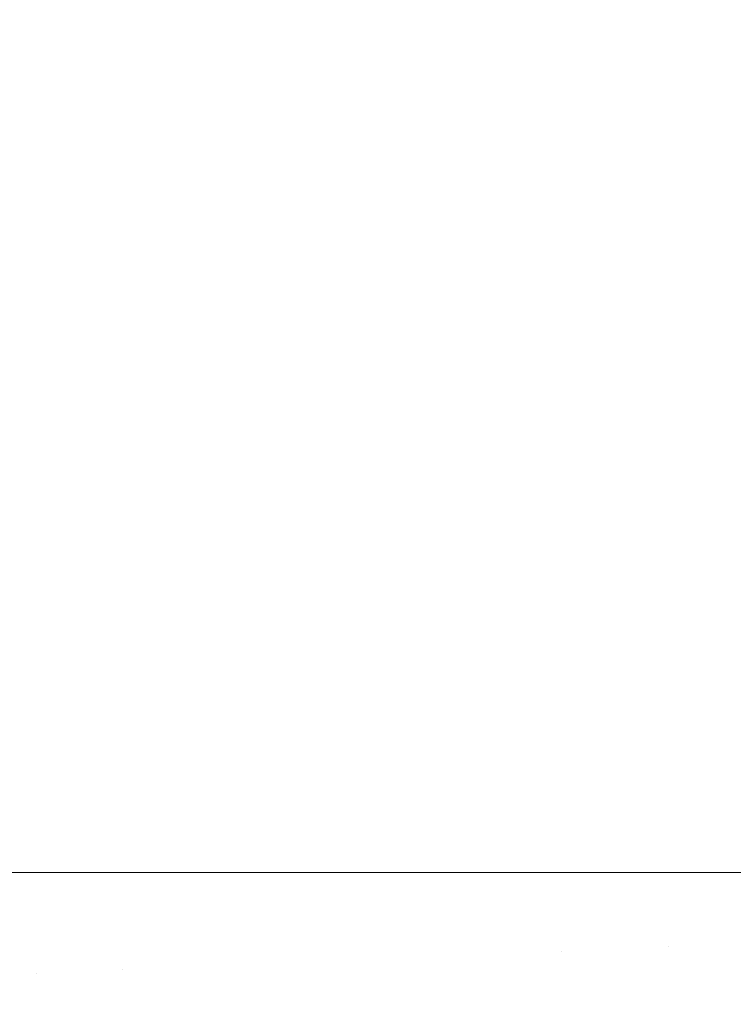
# Model space of a CAD drawing. Header units: centimetres. Extents: x -26 to 27.3, y 37.2 to 39.
# Tile 12 of 256: x -25.9367 to -25.9137, y 37.2959 to 37.3276. Entities that reach past the tile are written whole.
import ezdxf

# ---------------------------------------------------------------- set-up
doc = ezdxf.new("R2010")
doc.units = ezdxf.units.CM
doc.header["$LTSCALE"] = 2.54
doc.layers.add('Lucido design-1', color=7, linetype='Continuous')

# ---------------------------------------------------------------- blocks, each defined once
blk = doc.blocks.new('Gruppo-6-1')
at = {"color": 7, "linetype": 'Continuous', "lineweight": 9}
for points, invisible_edges in [([(-25.938668, 37.300112, -350.044062), (-25.938668, 38.900112, -350.044062), (-25.936093, 38.900112, -350.047236), (-25.936093, 37.300112, -350.047236)], 5), ([(-25.938668, 37.300112, -374.010825), (-25.938668, 38.900112, -374.010825), (-25.936093, 38.900112, -374.013999), (-25.936093, 37.300112, -374.013999)], 5), ([(-25.936252, 38.900112, -349.318286), (-25.938662, 38.900112, -349.321276), (-25.938662, 37.300112, -349.321276), (-25.936252, 37.300112, -349.318286)], 10), ([(-25.936252, 38.900112, -373.285049), (-25.938662, 38.900112, -373.288039), (-25.938662, 37.300112, -373.288039), (-25.936252, 37.300112, -373.285049)], 10), ([(-25.936252, 37.300112, -349.318286), (-25.936089, 37.300112, -349.3181), (-25.936089, 38.900112, -349.3181), (-25.936252, 38.900112, -349.318286)], 10), ([(-25.936252, 37.300112, -373.285049), (-25.936089, 37.300112, -373.284863), (-25.936089, 38.900112, -373.284863), (-25.936252, 38.900112, -373.285049)], 10), ([(-25.936093, 37.300112, -350.047236), (-25.936093, 38.900112, -350.047236), (-25.933394, 38.900112, -350.0503), (-25.933394, 37.300112, -350.0503)], 5), ([(-25.936093, 37.300112, -374.013999), (-25.936093, 38.900112, -374.013999), (-25.933394, 38.900112, -374.017063), (-25.933394, 37.300112, -374.017063)], 5), ([(-25.933473, 38.900112, -349.31512), (-25.936089, 38.900112, -349.3181), (-25.936089, 37.300112, -349.3181), (-25.933473, 37.300112, -349.31512)], 10), ([(-25.933473, 38.900112, -373.281883), (-25.936089, 38.900112, -373.284863), (-25.936089, 37.300112, -373.284863), (-25.933473, 37.300112, -373.281883)], 10), ([(-25.933473, 37.300112, -349.31512), (-25.933392, 37.300112, -349.315035), (-25.933392, 38.900112, -349.315035), (-25.933473, 38.900112, -349.31512)], 10), ([(-25.933473, 37.300112, -373.281883), (-25.933392, 37.300112, -373.281798), (-25.933392, 38.900112, -373.281798), (-25.933473, 38.900112, -373.281883)], 10), ([(-25.933394, 37.300112, -350.0503), (-25.933394, 38.900112, -350.0503), (-25.930574, 38.900112, -350.053248), (-25.930574, 37.300112, -350.053248)], 5), ([(-25.933394, 37.300112, -374.017063), (-25.933394, 38.900112, -374.017063), (-25.930574, 38.900112, -374.020011), (-25.930574, 37.300112, -374.020011)], 5), ([(-25.933392, 38.900112, -349.315035), (-25.933392, 37.300112, -349.315035), (-25.930574, 37.300112, -349.312086), (-25.930574, 38.900112, -349.312086)], 5), ([(-25.933392, 38.900112, -373.281798), (-25.933392, 37.300112, -373.281798), (-25.930574, 37.300112, -373.278849), (-25.930574, 38.900112, -373.278849)], 5), ([(-25.930559, 38.900112, -349.31207), (-25.930574, 38.900112, -349.312086), (-25.930574, 37.300112, -349.312086), (-25.930559, 37.300112, -349.31207)], 10), ([(-25.930574, 37.300112, -350.053248), (-25.930574, 38.900112, -350.053248), (-25.927639, 38.900112, -350.056075), (-25.927639, 37.300112, -350.056075)], 5), ([(-25.930559, 38.900112, -373.278834), (-25.930574, 38.900112, -373.278849), (-25.930574, 37.300112, -373.278849), (-25.930559, 37.300112, -373.278834)], 10), ([(-25.930574, 37.300112, -374.020011), (-25.930574, 38.900112, -374.020011), (-25.927639, 38.900112, -374.022839), (-25.927639, 37.300112, -374.022839)], 5), ([(-25.930559, 37.300112, -349.31207), (-25.927637, 37.300112, -349.30926), (-25.927637, 38.900112, -349.30926), (-25.930559, 38.900112, -349.31207)], 10), ([(-25.930559, 37.300112, -373.278834), (-25.927637, 37.300112, -373.276023), (-25.927637, 38.900112, -373.276023), (-25.930559, 38.900112, -373.278834)], 10), ([(-25.927639, 37.300112, -350.056075), (-25.927639, 38.900112, -350.056075), (-25.924595, 38.900112, -350.058779), (-25.924595, 37.300112, -350.058779)], 5), ([(-25.927639, 37.300112, -374.022839), (-25.927639, 38.900112, -374.022839), (-25.924595, 38.900112, -374.025542), (-25.924595, 37.300112, -374.025542)], 5), ([(-25.927515, 38.900112, -349.309144), (-25.927637, 38.900112, -349.30926), (-25.927637, 37.300112, -349.30926), (-25.927515, 37.300112, -349.309144)], 10), ([(-25.927515, 38.900112, -373.275907), (-25.927637, 38.900112, -373.276023), (-25.927637, 37.300112, -373.276023), (-25.927515, 37.300112, -373.275907)], 10), ([(-25.927515, 37.300112, -349.309144), (-25.92459, 37.300112, -349.306559), (-25.92459, 38.900112, -349.306559), (-25.927515, 38.900112, -349.309144)], 10), ([(-25.927515, 37.300112, -373.275907), (-25.92459, 37.300112, -373.273322), (-25.92459, 38.900112, -373.273322), (-25.927515, 38.900112, -373.275907)], 10), ([(-25.924595, 37.300112, -350.058779), (-25.924595, 38.900112, -350.058779), (-25.921446, 38.900112, -350.061354), (-25.921446, 37.300112, -350.061354)], 5), ([(-25.924595, 37.300112, -374.025542), (-25.924595, 38.900112, -374.025542), (-25.921446, 38.900112, -374.028117), (-25.921446, 37.300112, -374.028117)], 5), ([(-25.924348, 38.900112, -349.306345), (-25.92459, 38.900112, -349.306559), (-25.92459, 37.300112, -349.306559), (-25.924348, 37.300112, -349.306345)], 10), ([(-25.924348, 38.900112, -373.273108), (-25.92459, 38.900112, -373.273322), (-25.92459, 37.300112, -373.273322), (-25.924348, 37.300112, -373.273108)], 10), ([(-25.924348, 37.300112, -349.306345), (-25.92144, 37.300112, -349.303987), (-25.92144, 38.900112, -349.303987), (-25.924348, 38.900112, -349.306345)], 10), ([(-25.924348, 37.300112, -373.273108), (-25.92144, 37.300112, -373.27075), (-25.92144, 38.900112, -373.27075), (-25.924348, 38.900112, -373.273108)], 10), ([(-25.921446, 37.300112, -350.061354), (-25.921446, 38.900112, -350.061354), (-25.918149, 38.900112, -350.063831), (-25.918149, 37.300112, -350.063831)], 5), ([(-25.921446, 37.300112, -374.028117), (-25.921446, 38.900112, -374.028117), (-25.918149, 38.900112, -374.030594), (-25.918149, 37.300112, -374.030594)], 5), ([(-25.921079, 38.900112, -349.303693), (-25.92144, 38.900112, -349.303987), (-25.92144, 37.300112, -349.303987), (-25.921079, 37.300112, -349.303693)], 10), ([(-25.921079, 38.900112, -373.270457), (-25.92144, 38.900112, -373.27075), (-25.92144, 37.300112, -373.27075), (-25.921079, 37.300112, -373.270457)], 10), ([(-25.919284, 38.900112, -349.302331), (-25.921079, 38.900112, -349.303693), (-25.921079, 37.300112, -349.303693), (-25.919284, 37.300112, -349.302331)], 10), ([(-25.919284, 38.900112, -373.269094), (-25.921079, 38.900112, -373.270457), (-25.921079, 37.300112, -373.270457), (-25.919284, 37.300112, -373.269094)], 10), ([(-25.919284, 37.300112, -349.302331), (-25.918138, 37.300112, -349.301519), (-25.918138, 38.900112, -349.301519), (-25.919284, 38.900112, -349.302331)], 10), ([(-25.919284, 37.300112, -373.269094), (-25.918138, 37.300112, -373.268282), (-25.918138, 38.900112, -373.268282), (-25.919284, 38.900112, -373.269094)], 10), ([(-25.918149, 37.300112, -350.063831), (-25.918149, 38.900112, -350.063831), (-25.914808, 38.900112, -350.066134), (-25.914808, 37.300112, -350.066134)], 5), ([(-25.918149, 37.300112, -374.030594), (-25.918149, 38.900112, -374.030594), (-25.914808, 38.900112, -374.032898), (-25.914808, 37.300112, -374.032898)], 5), ([(-25.915826, 38.900112, -349.29988), (-25.918138, 38.900112, -349.301519), (-25.918138, 37.300112, -349.301519), (-25.915826, 37.300112, -349.29988)], 10), ([(-25.915826, 38.900112, -373.266643), (-25.918138, 38.900112, -373.268282), (-25.918138, 37.300112, -373.268282), (-25.915826, 37.300112, -373.266643)], 10), ([(-25.915826, 37.300112, -349.29988), (-25.914797, 37.300112, -349.299214), (-25.914797, 38.900112, -349.299214), (-25.915826, 38.900112, -349.29988)], 10), ([(-25.915826, 37.300112, -373.266643), (-25.914797, 37.300112, -373.265977), (-25.914797, 38.900112, -373.265977), (-25.915826, 38.900112, -373.266643)], 10), ([(-25.914808, 37.300112, -350.066134), (-25.914808, 38.900112, -350.066134), (-25.911378, 38.900112, -350.068299), (-25.911378, 37.300112, -350.068299)], 5), ([(-25.914808, 37.300112, -374.032898), (-25.914808, 38.900112, -374.032898), (-25.911378, 38.900112, -374.035062), (-25.911378, 37.300112, -374.035062)], 5), ([(-25.912262, 38.900112, -349.297574), (-25.914797, 38.900112, -349.299214), (-25.914797, 37.300112, -349.299214), (-25.912262, 37.300112, -349.297574)], 10), ([(-25.912262, 38.900112, -373.264337), (-25.914797, 38.900112, -373.265977), (-25.914797, 37.300112, -373.265977), (-25.912262, 37.300112, -373.264337)], 10), ([(-25.938822, 37.296752, -349.321563), (-25.936183, 37.296864, -349.318286), (-25.936252, 37.300112, -349.318286), (-25.938662, 37.300112, -349.321276)], 11), ([(-25.938822, 37.296752, -373.288326), (-25.936183, 37.296864, -373.285049), (-25.936252, 37.300112, -373.285049), (-25.938662, 37.300112, -373.288039)], 11), ([(-25.938597, 37.296762, -350.044062), (-25.938668, 37.300112, -350.044062), (-25.936093, 37.300112, -350.047236), (-25.936024, 37.296871, -350.047236)], 13), ([(-25.938597, 37.296762, -374.010825), (-25.938668, 37.300112, -374.010825), (-25.936093, 37.300112, -374.013999), (-25.936024, 37.296871, -374.013999)], 13), ([(-25.936089, 37.300112, -349.3181), (-25.936252, 37.300112, -349.318286), (-25.936183, 37.296864, -349.318286)], 10), ([(-25.936089, 37.300112, -373.284863), (-25.936252, 37.300112, -373.285049), (-25.936183, 37.296864, -373.285049)], 10), ([(-25.936183, 37.296864, -349.318286), (-25.933406, 37.296982, -349.31512), (-25.933473, 37.300112, -349.31512), (-25.936089, 37.300112, -349.3181)], 11), ([(-25.936183, 37.296864, -373.285049), (-25.933406, 37.296982, -373.281883), (-25.933473, 37.300112, -373.281883), (-25.936089, 37.300112, -373.284863)], 11), ([(-25.936024, 37.296871, -350.047236), (-25.936093, 37.300112, -350.047236), (-25.933394, 37.300112, -350.0503), (-25.933327, 37.296986, -350.0503)], 13), ([(-25.936024, 37.296871, -374.013999), (-25.936093, 37.300112, -374.013999), (-25.933394, 37.300112, -374.017063), (-25.933327, 37.296986, -374.017063)], 13), ([(-25.933392, 37.300112, -349.315035), (-25.933473, 37.300112, -349.31512), (-25.933406, 37.296982, -349.31512)], 10), ([(-25.933392, 37.300112, -373.281798), (-25.933473, 37.300112, -373.281883), (-25.933406, 37.296982, -373.281883)], 10), ([(-25.930574, 37.300112, -349.312086), (-25.933392, 37.300112, -349.315035), (-25.933406, 37.296982, -349.31512), (-25.930495, 37.297106, -349.31207)], 14), ([(-25.930574, 37.300112, -373.278849), (-25.933392, 37.300112, -373.281798), (-25.933406, 37.296982, -373.281883), (-25.930495, 37.297106, -373.278833)], 14), ([(-25.933327, 37.296986, -350.0503), (-25.933394, 37.300112, -350.0503), (-25.930574, 37.300112, -350.053248), (-25.93051, 37.297105, -350.053248)], 13), ([(-25.933327, 37.296986, -374.017063), (-25.933394, 37.300112, -374.017063), (-25.930574, 37.300112, -374.020011), (-25.93051, 37.297105, -374.020011)], 13), ([(-25.930495, 37.297106, -349.31207), (-25.930559, 37.300112, -349.31207), (-25.930574, 37.300112, -349.312086)], 9), ([(-25.93051, 37.297105, -350.053248), (-25.930574, 37.300112, -350.053248), (-25.927639, 37.300112, -350.056075), (-25.927578, 37.29723, -350.056075)], 13), ([(-25.930495, 37.297106, -373.278833), (-25.930559, 37.300112, -373.278833), (-25.930574, 37.300112, -373.278849)], 9), ([(-25.93051, 37.297105, -374.020011), (-25.930574, 37.300112, -374.020011), (-25.927639, 37.300112, -374.022839), (-25.927578, 37.29723, -374.022839)], 13), ([(-25.927637, 37.300112, -349.30926), (-25.930559, 37.300112, -349.31207), (-25.930495, 37.297106, -349.31207), (-25.927454, 37.297235, -349.309144)], 14), ([(-25.927637, 37.300112, -373.276023), (-25.930559, 37.300112, -373.278833), (-25.930495, 37.297106, -373.278833), (-25.927454, 37.297235, -373.275907)], 14), ([(-25.927578, 37.29723, -350.056075), (-25.927639, 37.300112, -350.056075), (-25.924595, 37.300112, -350.058779), (-25.924536, 37.297359, -350.058779)], 13), ([(-25.927578, 37.29723, -374.022839), (-25.927639, 37.300112, -374.022839), (-25.924595, 37.300112, -374.025542), (-25.924536, 37.297359, -374.025542)], 13), ([(-25.927454, 37.297235, -349.309144), (-25.927515, 37.300112, -349.309144), (-25.927637, 37.300112, -349.30926)], 9), ([(-25.927454, 37.297235, -373.275907), (-25.927515, 37.300112, -373.275907), (-25.927637, 37.300112, -373.276023)], 9), ([(-25.92459, 37.300112, -349.306559), (-25.927515, 37.300112, -349.309144), (-25.927454, 37.297235, -349.309144), (-25.92429, 37.29737, -349.306345)], 14), ([(-25.92459, 37.300112, -373.273322), (-25.927515, 37.300112, -373.275907), (-25.927454, 37.297235, -373.275907), (-25.92429, 37.29737, -373.273108)], 14), ([(-25.924536, 37.297359, -350.058779), (-25.924595, 37.300112, -350.058779), (-25.921446, 37.300112, -350.061354), (-25.92139, 37.297493, -350.061354)], 13), ([(-25.924536, 37.297359, -374.025542), (-25.924595, 37.300112, -374.025542), (-25.921446, 37.300112, -374.028117), (-25.92139, 37.297493, -374.028117)], 13), ([(-25.92429, 37.29737, -349.306345), (-25.924348, 37.300112, -349.306345), (-25.92459, 37.300112, -349.306559)], 9), ([(-25.92429, 37.29737, -373.273108), (-25.924348, 37.300112, -373.273108), (-25.92459, 37.300112, -373.273322)], 9), ([(-25.92144, 37.300112, -349.303987), (-25.924348, 37.300112, -349.306345), (-25.92429, 37.29737, -349.306345), (-25.921024, 37.297508, -349.303693)], 14), ([(-25.92144, 37.300112, -373.27075), (-25.924348, 37.300112, -373.273108), (-25.92429, 37.29737, -373.273108), (-25.921024, 37.297508, -373.270457)], 14), ([(-25.92139, 37.297493, -350.061354), (-25.921446, 37.300112, -350.061354), (-25.918149, 37.300112, -350.063831), (-25.918097, 37.297633, -350.063831)], 13), ([(-25.92139, 37.297493, -374.028117), (-25.921446, 37.300112, -374.028117), (-25.918149, 37.300112, -374.030594), (-25.918097, 37.297633, -374.030594)], 13), ([(-25.921024, 37.297508, -349.303693), (-25.921079, 37.300112, -349.303693), (-25.92144, 37.300112, -349.303987)], 9), ([(-25.921024, 37.297508, -373.270457), (-25.921079, 37.300112, -373.270457), (-25.92144, 37.300112, -373.27075)], 9), ([(-25.91923, 37.297585, -349.302331), (-25.919284, 37.300112, -349.302331), (-25.921079, 37.300112, -349.303693), (-25.921024, 37.297508, -349.303693)], 13), ([(-25.91923, 37.297585, -373.269094), (-25.919284, 37.300112, -373.269094), (-25.921079, 37.300112, -373.270457), (-25.921024, 37.297508, -373.270457)], 13), ([(-25.918138, 37.300112, -349.301519), (-25.919284, 37.300112, -349.302331), (-25.91923, 37.297585, -349.302331)], 10), ([(-25.918138, 37.300112, -373.268282), (-25.919284, 37.300112, -373.269094), (-25.91923, 37.297585, -373.269094)], 10), ([(-25.91923, 37.297585, -349.302331), (-25.915775, 37.297731, -349.29988), (-25.915826, 37.300112, -349.29988), (-25.918138, 37.300112, -349.301519)], 11), ([(-25.91923, 37.297585, -373.269094), (-25.915775, 37.297731, -373.266643), (-25.915826, 37.300112, -373.266643), (-25.918138, 37.300112, -373.268282)], 11), ([(-25.918097, 37.297633, -350.063831), (-25.918149, 37.300112, -350.063831), (-25.914808, 37.300112, -350.066134), (-25.914758, 37.297775, -350.066134)], 13), ([(-25.918097, 37.297633, -374.030594), (-25.918149, 37.300112, -374.030594), (-25.914808, 37.300112, -374.032898), (-25.914758, 37.297775, -374.032898)], 13), ([(-25.914797, 37.300112, -349.299214), (-25.915826, 37.300112, -349.29988), (-25.915775, 37.297731, -349.29988)], 10), ([(-25.914797, 37.300112, -373.265977), (-25.915826, 37.300112, -373.266643), (-25.915775, 37.297731, -373.266643)], 10), ([(-25.915775, 37.297731, -349.29988), (-25.912215, 37.297883, -349.297574), (-25.912262, 37.300112, -349.297574), (-25.914797, 37.300112, -349.299214)], 11), ([(-25.915775, 37.297731, -373.266643), (-25.912215, 37.297883, -373.264337), (-25.912262, 37.300112, -373.264337), (-25.914797, 37.300112, -373.265977)], 11), ([(-25.914758, 37.297775, -350.066134), (-25.914808, 37.300112, -350.066134), (-25.911378, 37.300112, -350.068299), (-25.911332, 37.29792, -350.068299)], 13), ([(-25.914758, 37.297775, -374.032898), (-25.914808, 37.300112, -374.032898), (-25.911378, 37.300112, -374.035062), (-25.911332, 37.29792, -374.035062)], 13), ([(-25.912073, 37.295657, -349.297574), (-25.912215, 37.297883, -349.297574), (-25.915775, 37.297731, -349.29988), (-25.915624, 37.295355, -349.29988)], 15), ([(-25.912073, 37.295657, -373.264337), (-25.912215, 37.297883, -373.264337), (-25.915775, 37.297731, -373.266643), (-25.915624, 37.295355, -373.266643)], 15), ([(-25.914609, 37.295441, -350.066134), (-25.914758, 37.297775, -350.066134), (-25.911332, 37.29792, -350.068299), (-25.911192, 37.295732, -350.068299)], 15), ([(-25.914609, 37.295441, -374.032898), (-25.914758, 37.297775, -374.032898), (-25.911332, 37.29792, -374.035062), (-25.911192, 37.295732, -374.035062)], 15), ([(-25.921223, 37.294878, -350.061354), (-25.92139, 37.297493, -350.061354), (-25.918097, 37.297633, -350.063831), (-25.917939, 37.295158, -350.063831)], 15), ([(-25.921223, 37.294878, -374.028117), (-25.92139, 37.297493, -374.028117), (-25.918097, 37.297633, -374.030594), (-25.917939, 37.295158, -374.030594)], 15), ([(-25.919069, 37.295062, -349.302331), (-25.91923, 37.297585, -349.302331), (-25.921024, 37.297508, -349.303693), (-25.920858, 37.29491, -349.303693)], 15), ([(-25.919069, 37.295062, -373.269094), (-25.91923, 37.297585, -373.269094), (-25.921024, 37.297508, -373.270457), (-25.920858, 37.29491, -373.270457)], 15), ([(-25.915624, 37.295355, -349.29988), (-25.915775, 37.297731, -349.29988), (-25.91923, 37.297585, -349.302331), (-25.919069, 37.295062, -349.302331)], 15), ([(-25.915624, 37.295355, -373.266643), (-25.915775, 37.297731, -373.266643), (-25.91923, 37.297585, -373.269094), (-25.919069, 37.295062, -373.269094)], 15), ([(-25.917939, 37.295158, -350.063831), (-25.918097, 37.297633, -350.063831), (-25.914758, 37.297775, -350.066134), (-25.914609, 37.295441, -350.066134)], 15), ([(-25.917939, 37.295158, -374.030594), (-25.918097, 37.297633, -374.030594), (-25.914758, 37.297775, -374.032898), (-25.914609, 37.295441, -374.032898)], 15), ([(-25.927271, 37.294364, -349.309144), (-25.927454, 37.297235, -349.309144), (-25.930495, 37.297106, -349.31207), (-25.930304, 37.294106, -349.31207)], 15), ([(-25.927271, 37.294364, -373.275907), (-25.927454, 37.297235, -373.275907), (-25.930495, 37.297106, -373.278833), (-25.930304, 37.294106, -373.278833)], 15), ([(-25.927394, 37.294353, -350.056075), (-25.927578, 37.29723, -350.056075), (-25.924536, 37.297359, -350.058779), (-25.924361, 37.294611, -350.058779)], 15), ([(-25.927394, 37.294353, -374.022839), (-25.927578, 37.29723, -374.022839), (-25.924536, 37.297359, -374.025542), (-25.924361, 37.294611, -374.025542)], 15), ([(-25.924115, 37.294632, -349.306345), (-25.92429, 37.29737, -349.306345), (-25.927454, 37.297235, -349.309144), (-25.927271, 37.294364, -349.309144)], 15), ([(-25.924115, 37.294632, -373.273108), (-25.92429, 37.29737, -373.273108), (-25.927454, 37.297235, -373.275907), (-25.927271, 37.294364, -373.275907)], 15), ([(-25.924361, 37.294611, -350.058779), (-25.924536, 37.297359, -350.058779), (-25.92139, 37.297493, -350.061354), (-25.921223, 37.294878, -350.061354)], 15), ([(-25.924361, 37.294611, -374.025542), (-25.924536, 37.297359, -374.025542), (-25.92139, 37.297493, -374.028117), (-25.921223, 37.294878, -374.028117)], 15), ([(-25.920858, 37.29491, -349.303693), (-25.921024, 37.297508, -349.303693), (-25.92429, 37.29737, -349.306345), (-25.924115, 37.294632, -349.306345)], 15), ([(-25.920858, 37.29491, -373.270457), (-25.921024, 37.297508, -373.270457), (-25.92429, 37.29737, -373.273108), (-25.924115, 37.294632, -373.273108)], 15), ([(-25.933207, 37.293859, -349.31512), (-25.933406, 37.296982, -349.31512), (-25.936183, 37.296864, -349.318286), (-25.935977, 37.293623, -349.318286)], 15), ([(-25.933207, 37.293859, -373.281883), (-25.933406, 37.296982, -373.281883), (-25.936183, 37.296864, -373.285049), (-25.935977, 37.293623, -373.285049)], 15), ([(-25.935818, 37.293636, -350.047236), (-25.936024, 37.296871, -350.047236), (-25.933327, 37.296986, -350.0503), (-25.933128, 37.293865, -350.0503)], 15), ([(-25.935818, 37.293636, -374.013999), (-25.936024, 37.296871, -374.013999), (-25.933327, 37.296986, -374.017063), (-25.933128, 37.293865, -374.017063)], 15), ([(-25.930304, 37.294106, -349.31207), (-25.930495, 37.297106, -349.31207), (-25.933406, 37.296982, -349.31512), (-25.933207, 37.293859, -349.31512)], 15), ([(-25.930304, 37.294106, -373.278833), (-25.930495, 37.297106, -373.278833), (-25.933406, 37.296982, -373.281883), (-25.933207, 37.293859, -373.281883)], 15), ([(-25.933128, 37.293865, -350.0503), (-25.933327, 37.296986, -350.0503), (-25.93051, 37.297105, -350.053248), (-25.930319, 37.294104, -350.053248)], 15), ([(-25.933128, 37.293865, -374.017063), (-25.933327, 37.296986, -374.017063), (-25.93051, 37.297105, -374.020011), (-25.930319, 37.294104, -374.020011)], 15), ([(-25.930319, 37.294104, -350.053248), (-25.93051, 37.297105, -350.053248), (-25.927578, 37.29723, -350.056075), (-25.927394, 37.294353, -350.056075)], 15), ([(-25.930319, 37.294104, -374.020011), (-25.93051, 37.297105, -374.020011), (-25.927578, 37.29723, -374.022839), (-25.927394, 37.294353, -374.022839)], 15), ([(-25.935977, 37.293623, -349.318286), (-25.936183, 37.296864, -349.318286), (-25.938822, 37.296752, -349.321563), (-25.938609, 37.293399, -349.321563)], 15), ([(-25.935977, 37.293623, -373.285049), (-25.936183, 37.296864, -373.285049), (-25.938822, 37.296752, -373.288326), (-25.938609, 37.293399, -373.288326)], 15), ([(-25.938383, 37.293418, -350.044062), (-25.938597, 37.296762, -350.044062), (-25.936024, 37.296871, -350.047236), (-25.935818, 37.293636, -350.047236)], 15), ([(-25.938383, 37.293418, -374.010825), (-25.938597, 37.296762, -374.010825), (-25.936024, 37.296871, -374.013999), (-25.935818, 37.293636, -374.013999)], 15)]:
    blk.add_3dface(points, dxfattribs=dict(at, invisible_edges=invisible_edges))

msp = doc.modelspace()

# ---------------------------------------------------------------- block references
at = {"layer": 'Lucido design-1', "color": 7}
msp.add_blockref('Gruppo-6-1', (0, 0), dxfattribs=at)

doc.saveas('drawing.dxf')
